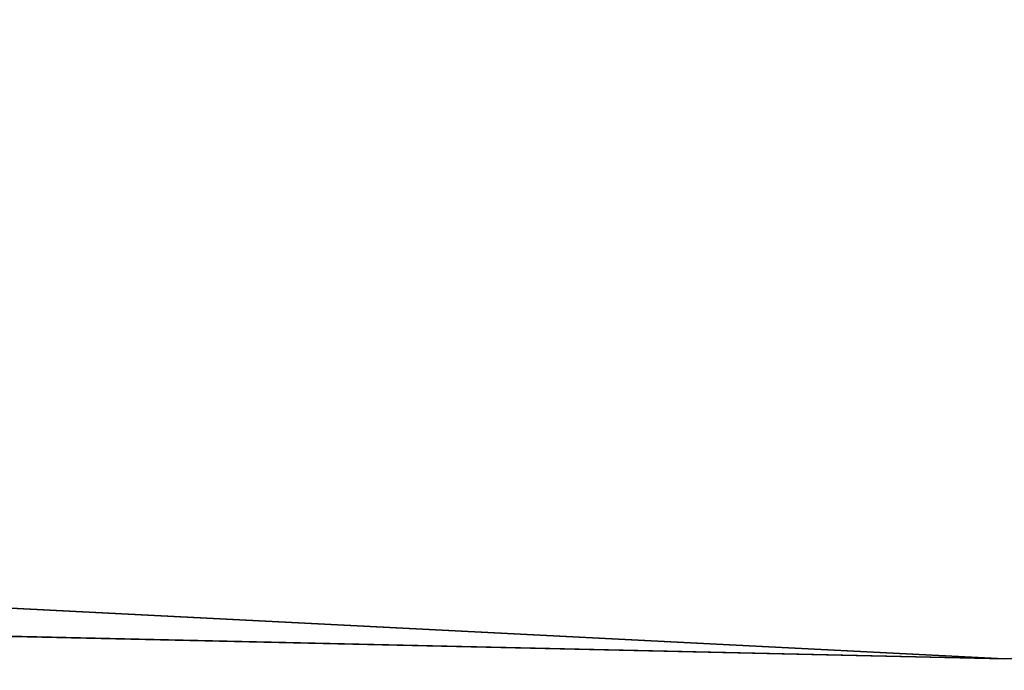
# Model space of a CAD drawing. Extents: x -950 to 950, y -950 to 950.
# Tile 151 of 256: x -7.38 to 0, y -918.08 to -913.21. Entities that reach past the tile are written whole.
import ezdxf

# ---------------------------------------------------------------- set-up
doc = ezdxf.new("R2010")
doc.units = 0
doc.layers.get('0').update_dxf_attribs({"color": 13, "linetype": 'CONTINUOUS'})

# ---------------------------------------------------------------- blocks, each defined once
blk = doc.blocks.new('OBJ_000002')
for p, q in [((0, -917.9963, 15.7901), (-93.744, -913.2071, 15.7901)), ((-93.744, -913.2071), (0, -917.9963)), ((0, -917.9963, 3), (-93.744, -913.2071, 3)), ((0, -917.9963, 38.9998), (-93.744, -913.2071, 38.9998)), ((88.1113, -913.7427, 15.7901), (0, -917.9963, 15.7901)), ((0, -917.9963), (88.1113, -913.7427)), ((88.1113, -913.7427, 3), (0, -917.9963, 3)), ((88.1113, -913.7427, 38.9998), (0, -917.9963, 38.9998)), ((-42.0555, -917.0399), (0, -917.9963, 15.7901)), ((-42.0555, -917.0399), (0, -917.9963)), ((42.0886, -917.0203), (0, -917.9963)), ((42.0886, -917.0203), (0, -917.9963, 15.7901)), ((0, -917.9963), (0, -917.9963, 15.7901)), ((0, -917.9963, 3), (0, -917.9963)), ((0, -917.9963, 15.7901), (0, -917.9963, 38.9998))]:
    blk.add_line(p, q)
at = {"color": 2}
mesh = blk.add_polyface(dxfattribs=at)
corners = [(-93.744, -913.2071, 15.7901), (-42.0555, -917.0399), (0, -917.9963, 15.7901)]
mesh.append_faces([[corners[k] for k in face] for face in [(0, 1, 2)]], dxfattribs={"color": 2})
mesh = blk.add_polyface(dxfattribs=at)
corners = [(0, -917.9963, 3), (-93.744, -913.2071), (0, -917.9963), (-93.744, -913.2071, 3)]
mesh.append_faces([[corners[k] for k in face] for face in [(0, 1, 2), (1, 0, 3)]], dxfattribs={"vtx0": -1, "color": 2})
mesh = blk.add_polyface(dxfattribs=at)
corners = [(0, -917.9963, 38.9998), (-93.744, -913.2071, 15.7901), (0, -917.9963, 15.7901), (-93.744, -913.2071, 38.9998)]
mesh.append_faces([[corners[k] for k in face] for face in [(0, 1, 2), (1, 0, 3)]], dxfattribs={"vtx0": -1, "color": 2})
mesh = blk.add_polyface(dxfattribs=at)
corners = [(0, -917.9963, 15.7901), (42.0886, -917.0203), (88.1113, -913.7427, 15.7901)]
mesh.append_faces([[corners[k] for k in face] for face in [(0, 1, 2)]], dxfattribs={"color": 2})
mesh = blk.add_polyface(dxfattribs=at)
corners = [(88.1113, -913.7427, 3), (0, -917.9963), (88.1113, -913.7427), (0, -917.9963, 3)]
mesh.append_faces([[corners[k] for k in face] for face in [(0, 1, 2), (1, 0, 3)]], dxfattribs={"vtx0": -1, "color": 2})
mesh = blk.add_polyface(dxfattribs=at)
corners = [(88.1113, -913.7427, 38.9998), (0, -917.9963, 15.7901), (88.1113, -913.7427, 15.7901), (0, -917.9963, 38.9998)]
mesh.append_faces([[corners[k] for k in face] for face in [(0, 1, 2), (1, 0, 3)]], dxfattribs={"vtx0": -1, "color": 2})
mesh = blk.add_polyface(dxfattribs=at)
corners = [(-94.0504, -916.1915, 38.9998), (0, -920.9963, 3), (-94.0504, -916.1915, 3), (0, -920.9963, 38.9998)]
mesh.append_faces([[corners[k] for k in face] for face in [(0, 1, 2), (1, 0, 3)]], dxfattribs={"vtx0": -1, "color": 2})
mesh = blk.add_polyface(dxfattribs=at)
corners = [(0, -920.9963, 38.9998), (88.3992, -916.7287, 3), (0, -920.9963, 3), (88.3992, -916.7287, 38.9998)]
mesh.append_faces([[corners[k] for k in face] for face in [(0, 1, 2), (1, 0, 3)]], dxfattribs={"vtx0": -1, "color": 2})
mesh = blk.add_polyface(dxfattribs=at)
corners = [(0, -917.9963, 15.7901), (-42.0555, -917.0399), (0, -917.9963)]
mesh.append_faces([[corners[k] for k in face] for face in [(0, 1, 2)]], dxfattribs={"color": 2})
mesh = blk.add_polyface(dxfattribs=at)
corners = [(0, -917.9963, 15.7901), (0, -917.9963), (42.0886, -917.0203)]
mesh.append_faces([[corners[k] for k in face] for face in [(0, 1, 2)]], dxfattribs={"color": 2})
blk = doc.blocks.new('SKPC51C')
blk.add_blockref('OBJ_000002', (0, 0))

msp = doc.modelspace()

# ---------------------------------------------------------------- block references
msp.add_blockref('SKPC51C', (0, 0))

doc.saveas('drawing.dxf')
